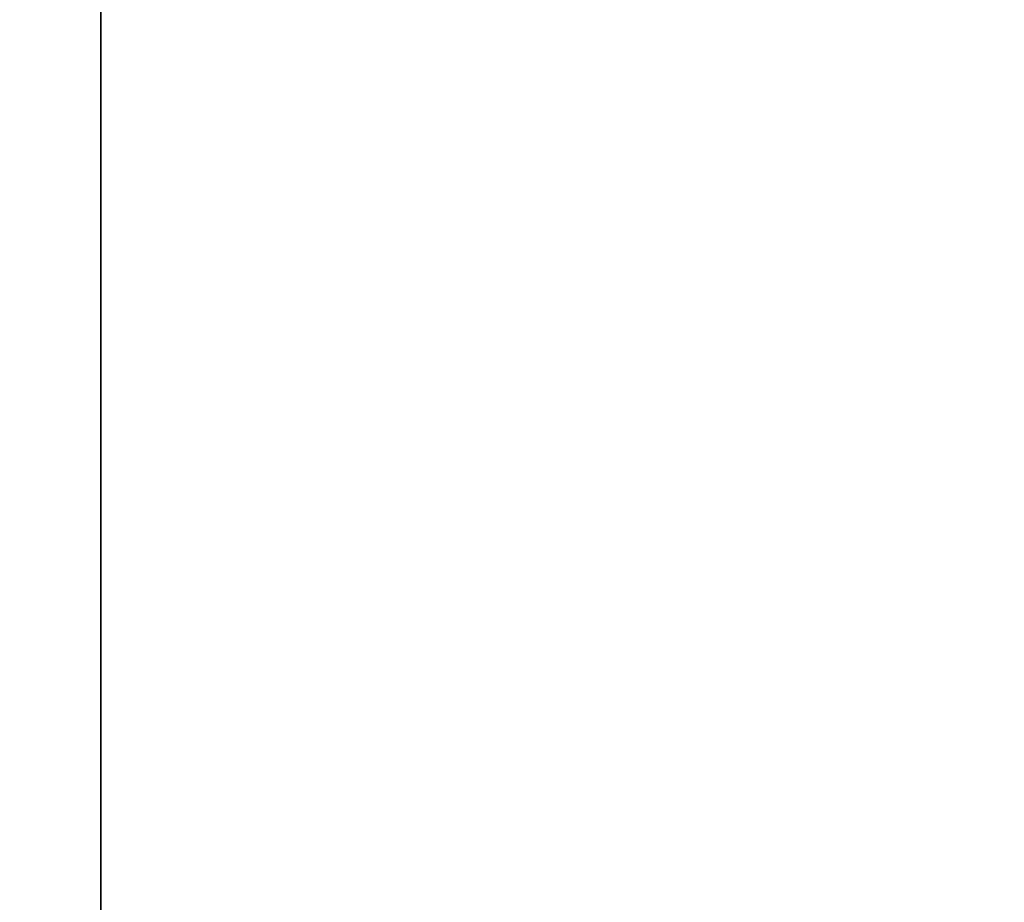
# Model space of a CAD drawing. Header units: millimetres. Extents: x 0 to 800, y -45 to 73.
# Tile 49 of 96: x 62.3877 to 62.3996, y 27.6203 to 27.6309. Entities that reach past the tile are written whole.
import ezdxf

# ---------------------------------------------------------------- set-up
doc = ezdxf.new("R2010")
doc.units = ezdxf.units.MM
doc.header["$LTSCALE"] = 65.185185
doc.layers.add('40', color=7, linetype='CONTINUOUS')
doc.layers.add('41', color=7, linetype='CONTINUOUS')

msp = doc.modelspace()

# ---------------------------------------------------------------- linework, layer by layer
at = {"layer": '40', "color": 44, "linetype": 'Continuous', "true_color": 0x8c7500}
for points in [[(62.590907, 54.7, -214.837389), (57.171154, -44.7, -206.078584), (57.171154, 54.7, -206.078584), (62.590907, 54.7, -214.837389)], [(62.590907, -44.7, -214.837389), (57.171154, -44.7, -206.078584), (62.590907, 54.7, -214.837389), (62.590907, -44.7, -214.837389)]]:
    msp.add_3dface(points, dxfattribs=at)
at = {"layer": '41', "color": 44, "linetype": 'Continuous', "true_color": 0x8c7500}
for points in [[(56.977219, 54.7, 205.755612), (62.38872, -44.7, 214.519518), (62.38872, 54.7, 214.519518), (56.977219, 54.7, 205.755612)], [(56.977219, -44.7, 205.755612), (62.38872, -44.7, 214.519518), (56.977219, 54.7, 205.755612), (56.977219, -44.7, 205.755612)], [(62.38872, 54.7, 214.519518), (68.024079, -44.7, 223.141184), (68.024079, 54.7, 223.141184), (62.38872, 54.7, 214.519518)], [(62.38872, -44.7, 214.519518), (68.024079, -44.7, 223.141184), (62.38872, 54.7, 214.519518), (62.38872, -44.7, 214.519518)]]:
    msp.add_3dface(points, dxfattribs=at)

doc.saveas('drawing.dxf')
